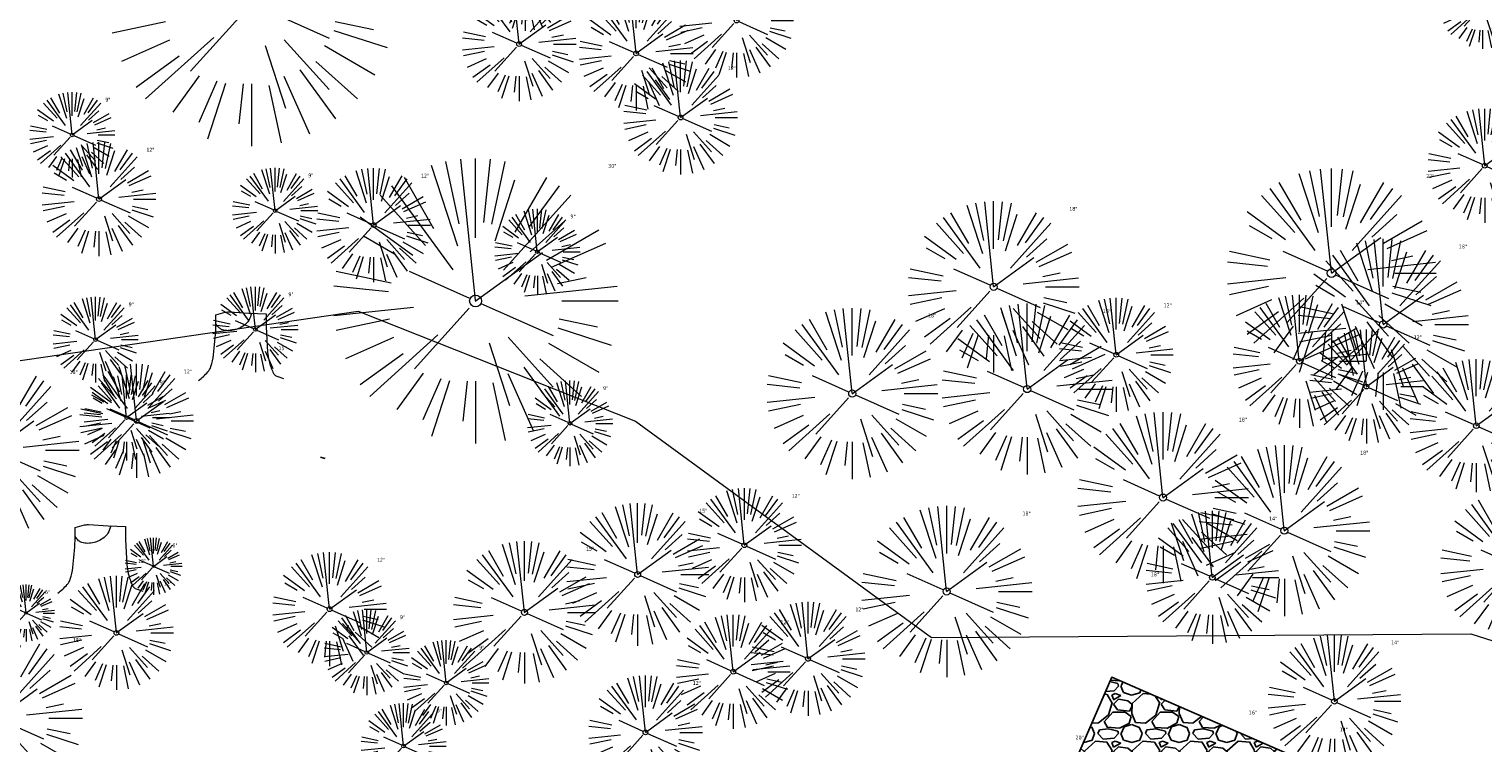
# Model space of a CAD drawing. Header units: feet. Extents: x 1133447 to 1140710, y 647622 to 649877.
# Tile 66 of 84: x 1134814 to 1134967, y 649304 to 649379. Entities that reach past the tile are written whole.
import ezdxf
from ezdxf.lldxf.tags import DXFTag

# ---------------------------------------------------------------- set-up
doc = ezdxf.new("R2010")
doc.units = ezdxf.units.FT
doc.header["$MEASUREMENT"] = 0
for name, color, linetype in [('C-CAMPSITE-PADS', 6, 'Continuous'), ('C-SWLK-GRVL-PATT', 8, 'Continuous'), ('G-XREF', 7, 'Continuous')]:
    doc.layers.add(name, color=color, linetype=linetype)
for name, color, linetype, lineweight in [('V-SITE-VEGE', 8, 'Continuous', 18), ('V-SITE-VEGE-TEXT', 8, 'Continuous', 18), ('V-UTIL-POWR-LINE-UNDR', 8, 'EXIST_PROP POWER UNDERGROUND LINE 1', 15)]:
    doc.layers.add(name, color=color, linetype=linetype, lineweight=lineweight)
doc.styles.add('SEI-Dim & Leader', font='tahoma.ttf')
doc.styles.get("Standard").update_dxf_attribs({"font": 'arial.ttf'})
tags = doc.linetypes.add('EXIST_PROP POWER UNDERGROUND LINE 1', pattern='A,1.5,-0.2,["P-UG",Standard,S=0.08,R=0,X=-0.1,Y=-0.04],-0.3', length=2).pattern_tags.tags
tags[6] = DXFTag(74, 10)

# ---------------------------------------------------------------- blocks, each defined once
blk = doc.blocks.new('V-SITE-VEGE-Coniferious Tree 2')
at = {"color": 0, "linetype": 'ByBlock'}
for p, q in [((-0.0626, 0.1926), (-0.1545, 0.4755)), ((-0.0575, 0.2704), (-0.104, 0.4891)), ((-0.0003, 0.0026), (-0.0523, 0.4973)), ((0, 0.2219), (0, 0.5)), ((0.0289, 0.2753), (0.0522, 0.4973)), ((0.0572, 0.2693), (0.1039, 0.4891)), ((-0.146, 0.2528), (-0.25, 0.433)), ((0.0685, 0.211), (0.1382, 0.4256)), ((0.1391, 0.2411), (0.25, 0.433)), ((-0.1757, 0.1951), (-0.3346, 0.3716)), ((-0.0791, 0.1089), (-0.2939, 0.4045)), ((0.0978, 0.1086), (0.3345, 0.3716)), ((0.1869, 0.2573), (0.2939, 0.4045)), ((-0.2201, 0.1599), (-0.4046, 0.2939)), ((0.192, 0.1729), (0.3116, 0.2806)), ((-0.2844, 0.1642), (-0.3931, 0.227)), ((0.2488, 0.1436), (0.433, 0.25)), ((-0.0009, -0.0007), (0.235, 0.1707)), ((0.2659, 0.1184), (0.4568, 0.2034)), ((-0.2961, 0.0629), (-0.4891, 0.1039)), ((-0.0199, 0.0089), (-0.2319, 0.1032)), ((-0.306, 0.0322), (-0.4973, 0.0523)), ((0.1731, 0.0182), (0.4972, 0.0523)), ((0.2873, 0.0611), (0.3885, 0.0826)), ((0.3025, 0), (0.5, 0)), ((-0.2183, -0.0229), (-0.4973, -0.0523)), ((-0.023, -0.0255), (-0.2138, -0.2374)), ((0.0185, -0.0083), (0.272, -0.1211)), ((-0.3022, -0.0642), (-0.4891, -0.1039)), ((0.2891, -0.094), (0.4755, -0.1545)), ((0.2936, -0.0624), (0.4274, -0.0908)), ((-0.2881, -0.1283), (-0.4568, -0.2034)), ((-0.132, -0.1189), (-0.3716, -0.3346)), ((0.0478, -0.1473), (0.1192, -0.3671)), ((0.1144, -0.1271), (0.2718, -0.3019)), ((0.2555, -0.1475), (0.433, -0.25)), ((-0.2545, -0.1849), (-0.4046, -0.2939)), ((0.2254, -0.2029), (0.3716, -0.3346)), ((-0.1843, -0.2536), (-0.2767, -0.3808)), ((0.1131, -0.2541), (0.2033, -0.4568)), ((0.1689, -0.2325), (0.2939, -0.4045)), ((-0.1214, -0.2725), (-0.1856, -0.4168)), ((-0.091, -0.2799), (-0.1545, -0.4755)), ((-0.0297, -0.2818), (-0.0443, -0.4216)), ((0, -0.2818), (0, -0.5)), ((0.061, -0.2873), (0.1039, -0.4891))]:
    blk.add_line(p, q, dxfattribs=at)
blk.add_circle((0, 0), 0.0208)
blk = doc.blocks.new('V-SITE-VEGE-Stump')
for points in [[(-0.1229, -0.0143, 0.052613), (-0.0986, 0.0077, 0.106195), (-0.0905, 0.0219, 0.044862), (-0.0837, 0.0527, 0.020074), (-0.0776, 0.1229, 0.011675), (-0.0773, 0.1364, 0.007866), (-0.0776, 0.1565)], [(-0.0776, 0.1565, -0.027668), (-0.0534, 0.1634, -0.067978), (-0.0432, 0.1643), (0.0086, 0.1616), (0.054, 0.1591)], [(0.0151, 0.1613, -0.082864), (0.0081, 0.142, -0.111324), (-0.0021, 0.1306, -0.039313), (-0.0159, 0.1223, -0.049197), (-0.028, 0.1177, -0.066002), (-0.0447, 0.1155, -0.070187), (-0.0604, 0.1177, -0.114859), (-0.0685, 0.1223, -0.075938), (-0.0773, 0.1332)], [(0.054, 0.1591, 0.004334), (0.0538, 0.1369, 0.008344), (0.054, 0.1254), (0.0561, 0.0762, 0.046252), (0.0624, 0.0317, 0.069625), (0.0733, 0.0038, 0.149725), (0.0794, -0.002, 0.058523), (0.0992, -0.0091)]]:
    blk.add_lwpolyline(points, format="xyb")
blk = doc.blocks.new('C_XBASE-PACTOLA_02403811')
at = {"layer": 'V-UTIL-POWR-LINE-UNDR', "flags": 128}
blk.add_lwpolyline([(1134480.13, 648231.49), (1134495, 648496.17), (1134496.35, 648566.44), (1134464.63, 648641.53), (1134459.68, 648691.6), (1134473.79, 648747.28), (1134487.67, 648772.88), (1134492.62, 648802.57), (1134496.09, 648841.02), (1134500.8, 648860.32), (1134494.59, 648928.38), (1134495.61, 649027.12), (1134495.96, 649106.74), (1134599.22, 649131.5), (1134637.55, 649168.54), (1134656.34, 649214.88), (1134694.64, 649279.09), (1134746.48, 649319.73), (1134803.11, 649342.85), (1134848.62, 649349.48), (1134877.8, 649337.9), (1134908.97, 649315.13), (1134965.72, 649315.53), (1135021.66, 649297.83), (1135074.57, 649267.3), (1135109.81, 649210.95), (1135119.86, 649164.36), (1135144.6, 649102.15)], dxfattribs=at)
at = {"layer": 'V-SITE-VEGE'}
for name, p, xscale, yscale, zscale in [('V-SITE-VEGE-Coniferious Tree 2', (1134837.39, 649381.85), 29.99963760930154, 29.99963760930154, 29.99963760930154), ('V-SITE-VEGE-Coniferious Tree 2', (1134866.2, 649383.49), 8.999891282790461, 8.999891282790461, 8.999891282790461), ('V-SITE-VEGE-Coniferious Tree 2', (1134966.96, 649381.6), 8.999891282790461, 8.999891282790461, 8.999891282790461), ('V-SITE-VEGE-Coniferious Tree 2', (1134818.51, 649368.03), 8.999891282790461, 8.999891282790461, 8.999891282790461), ('V-SITE-VEGE-Coniferious Tree 2', (1134860.97, 649350.55), 29.99963760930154, 29.99963760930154, 29.99963760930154), ('V-SITE-VEGE-Coniferious Tree 2', (1134839.87, 649360.06), 8.999891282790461, 8.999891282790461, 8.999891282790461), ('V-SITE-VEGE-Coniferious Tree 2', (1134951.07, 649353.48), 21.99973424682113, 21.99973424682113, 21.99973424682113), ('V-SITE-VEGE-Coniferious Tree 2', (1134915.5, 649352.04), 17.99978256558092, 17.99978256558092, 17.99978256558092), ('V-SITE-VEGE-Coniferious Tree 2', (1134867.47, 649355.74), 8.999891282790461, 8.999891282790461, 8.999891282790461), ('V-SITE-VEGE-Coniferious Tree 2', (1134956.5, 649348.08), 17.99978256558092, 17.99978256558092, 17.99978256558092), ('V-SITE-VEGE-Coniferious Tree 2', (1134837.79, 649347.55), 8.999891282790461, 8.999891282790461, 8.999891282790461), ('V-SITE-VEGE-Coniferious Tree 2', (1134820.97, 649346.49), 8.999891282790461, 8.999891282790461, 8.999891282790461), ('V-SITE-VEGE-Coniferious Tree 2', (1134900.62, 649340.81), 17.99978256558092, 17.99978256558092, 17.99978256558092), ('V-SITE-VEGE-Coniferious Tree 2', (1134919.03, 649341.28), 17.99978256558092, 17.99978256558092, 17.99978256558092), ('V-SITE-VEGE-Coniferious Tree 2', (1134947.68, 649344.21), 13.99983088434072, 13.99983088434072, 13.99983088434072), ('V-SITE-VEGE-Stump', (1134836.76, 649342.77), 40.31522404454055, 40.31522404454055, 40.31522404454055), ('V-SITE-VEGE-Coniferious Tree 2', (1134810.25, 649334.85), 17.99978256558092, 17.99978256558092, 17.99978256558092), ('V-SITE-VEGE-Coniferious Tree 2', (1134966.3, 649337.42), 13.99983088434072, 13.99983088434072, 13.99983088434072), ('V-SITE-VEGE-Coniferious Tree 2', (1134824.24, 649338.28), 8.999891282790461, 8.999891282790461, 8.999891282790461), ('V-SITE-VEGE-Coniferious Tree 2', (1134870.9, 649337.67), 8.999891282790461, 8.999891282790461, 8.999891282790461), ('V-SITE-VEGE-Coniferious Tree 2', (1134933.33, 649329.86), 17.99978256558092, 17.99978256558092, 17.99978256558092), ('V-SITE-VEGE-Coniferious Tree 2', (1134946.1, 649326.38), 17.99978256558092, 17.99978256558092, 17.99978256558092), ('V-SITE-VEGE-Coniferious Tree 2', (1134878.03, 649321.77), 14.99981880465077, 14.99981880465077, 14.99981880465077), ('V-SITE-VEGE-Coniferious Tree 2', (1134910.56, 649319.98), 17.99978256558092, 17.99978256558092, 17.99978256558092), ('V-SITE-VEGE-Coniferious Tree 2', (1134938.52, 649321.46), 13.99983088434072, 13.99983088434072, 13.99983088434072), ('V-SITE-VEGE-Stump', (1134821.95, 649320.39), 40.31522404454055, 40.31522404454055, 40.31522404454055), ('V-SITE-VEGE-Coniferious Tree 2', (1134866.11, 649317.78), 14.99981880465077, 14.99981880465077, 14.99981880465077), ('V-SITE-VEGE-Coniferious Tree 2', (1134849.52, 649313.56), 8.999891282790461, 8.999891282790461, 8.999891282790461), ('V-SITE-VEGE-Coniferious Tree 2', (1134810.59, 649306.66), 17.99978256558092, 17.99978256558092, 17.99978256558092), ('V-SITE-VEGE-Coniferious Tree 2', (1134857.88, 649310.36), 8.999891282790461, 8.999891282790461, 8.999891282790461), ('V-SITE-VEGE-Coniferious Tree 2', (1134951.37, 649308.42), 13.99983088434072, 13.99983088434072, 13.99983088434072), ('V-SITE-VEGE-Coniferious Tree 2', (1134853.39, 649303.71), 8.999891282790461, 8.999891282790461, 8.999891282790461)]:
    blk.add_blockref(name, p, dxfattribs=dict(at, xscale=xscale, yscale=yscale, zscale=zscale))
at = {"layer": 'V-SITE-VEGE', "rotation": 8.537736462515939e-07}
for p, xscale, yscale, zscale in [((1134888.44, 649380.06), 11.99985504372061, 11.99985504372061, 11.99985504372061), ((1134865.55, 649377.58), 11.99985504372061, 11.99985504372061, 11.99985504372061), ((1134877.86, 649376.6), 11.99985504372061, 11.99985504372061, 11.99985504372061), ((1134882.55, 649369.86), 11.99985504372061, 11.99985504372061, 11.99985504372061), ((1134967.19, 649364.79), 11.99985504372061, 11.99985504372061, 11.99985504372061), ((1134821.33, 649361.27), 11.99985504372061, 11.99985504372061, 11.99985504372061), ((1134850.24, 649358.54), 11.99985504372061, 11.99985504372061, 11.99985504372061), ((1134928.41, 649344.89), 11.99985504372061, 11.99985504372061, 11.99985504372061), ((1134954.74, 649341.54), 11.99985504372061, 11.99985504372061, 11.99985504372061), ((1134825.29, 649337.93), 11.99985504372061, 11.99985504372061, 11.99985504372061), ((1134889.26, 649324.85), 11.99985504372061, 11.99985504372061, 11.99985504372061), ((1134970.52, 649322.66), 15.99980672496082, 15.99980672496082, 15.99980672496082), ((1134827.07, 649322.63), 5.999927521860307, 5.999927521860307, 5.999927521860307), ((1134845.6, 649318.12), 11.99985504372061, 11.99985504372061, 11.99985504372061), ((1134813.65, 649317.71), 5.999927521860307, 5.999927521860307, 5.999927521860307), ((1134823.16, 649315.62), 11.99985504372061, 11.99985504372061, 11.99985504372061), ((1134895.96, 649312.89), 11.99985504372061, 11.99985504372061, 11.99985504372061), ((1134888.09, 649311.54), 11.99985504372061, 11.99985504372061, 11.99985504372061), ((1134878.85, 649305.15), 11.99985504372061, 11.99985504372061, 11.99985504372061)]:
    blk.add_blockref('V-SITE-VEGE-Coniferious Tree 2', p, dxfattribs=dict(at, xscale=xscale, yscale=yscale, zscale=zscale))
at = {"layer": 'V-SITE-VEGE-TEXT', "char_height": 0.4, "attachment_point": 7, "style": 'SEI-Dim & Leader'}
for s, insert in [('12"', (1134887.53, 649374.86)), ('9"', (1134822, 649371.53)), ('12"', (1134826.32, 649366.27)), ('30"', (1134874.93, 649364.55)), ('9"', (1134843.36, 649363.56)), ('12"', (1134855.22, 649363.54)), ('22"', (1134961.04, 649363.48)), ('18"', (1134923.47, 649360.04)), ('9"', (1134870.96, 649359.24)), ('18"', (1134964.47, 649356.08)), ('9"', (1134841.27, 649351.05)), ('9"', (1134824.46, 649349.99)), ('18"', (1134927, 649349.28)), ('12"', (1134933.39, 649349.89)), ('14"', (1134953.66, 649350.21)), ('18"', (1134908.59, 649348.81)), ('12"', (1134959.72, 649346.54)), ('15"', (1134840.23, 649345.37)), ('18"', (1134818.23, 649342.85)), ('9"', (1134827.73, 649341.78)), ('12"', (1134830.27, 649342.93)), ('9"', (1134874.39, 649341.17)), ('18"', (1134941.31, 649337.86)), ('18"', (1134954.08, 649334.38)), ('12"', (1134894.24, 649329.85)), ('15"', (1134884.51, 649328.27)), ('18"', (1134918.54, 649327.98)), ('14"', (1134944.5, 649327.46)), ('6"', (1134829.06, 649324.63)), ('15"', (1134872.59, 649324.28)), ('12"', (1134825.43, 649322.99)), ('12"', (1134850.59, 649323.12)), ('12"', (1134828.14, 649320.62)), ('18"', (1134932.05, 649321.57)), ('6"', (1134815.64, 649319.71)), ('12"', (1134900.95, 649317.89)), ('9"', (1134853.01, 649317.06)), ('12"', (1134893.07, 649316.54)), ('18"', (1134818.57, 649314.66)), ('14"', (1134957.35, 649314.42)), ('9"', (1134861.36, 649313.86)), ('12"', (1134883.83, 649310.15)), ('9"', (1134856.88, 649307.21)), ('16"', (1134942.37, 649307.03)), ('14"', (1134951.93, 649305.26)), ('20"', (1134924.13, 649304.4))]:
    blk.add_mtext(s, dxfattribs=dict(at, insert=insert))
blk = doc.blocks.new('C_PBASE-PACTOLA_02403811')
at = {"layer": 'C-CAMPSITE-PADS'}
blk.add_line((1134847.55, 649316.42), (1134847.43, 649315.94), dxfattribs=at)
for points in [[(1134845.12, 649333.99), (1134844.63, 649334.11)], [(1134921.55, 649296.27), (1134927.93, 649310.95), (1134964.61, 649295.01), (1134958.24, 649280.33)]]:
    blk.add_lwpolyline(points, dxfattribs=at)
blk = doc.blocks.new('C_PHTCH-PACTOLA_02403811')
at = {"layer": 'C-SWLK-GRVL-PATT'}
h = blk.add_hatch(dxfattribs=at)
h.set_pattern_fill('GRAVEL', color=256, scale=5)
h.set_pattern_definition([(228.012787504, (3.6, 5), (-40, -45), [0.67268, -66.595440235]), (184.969740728, (3.15, 4.5), (60, 5), [1.15434, -114.279623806]), (132.510447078, (2, 4.4), (50, -55), [0.81394, -80.58016298]), (267.273689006, (0.05, 3.15), (5, 100), [1.05119, -104.067790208]), (292.833654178, (0, 2.1), (-25, 60), [1.030775, -102.04686564]), (357.273689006, (0.4, 1.15), (-100, 5), [1.05119, -104.067790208]), (37.694240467, (1.45, 1.1), (-65, -50), [1.390145, -137.624242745]), (72.255328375, (2.55, 1.95), (35, 110), [1.31244, -129.931607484]), (121.429565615, (2.95, 3.2), (-40, 65), [1.05475, -104.420365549]), (175.23635831, (2.4, 4.1), (55, -5), [1.20416, -59.003812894]), (222.397437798, (1.2, 4.2), (-60, -55), [1.55724, -154.166875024]), (138.814074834, (5, 3.1), (-35, 30), [0.531505, -52.619224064]), (171.46923439, (4.6, 3.45), (65, -10), [1.011185, -100.10755708]), (225, (3.6, 3.6), (-6e-16, -5), [0.707105, -6.363962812]), (203.198590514, (3.25, 4.2), (25, 10), [0.38079, -37.69807553]), (291.80140949, (2.9, 4.05), (-5, 15), [0.538515, -26.387309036]), (30.96375653, (3.1, 3.55), (15, 10), [0.874645, -28.280114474]), (161.56505118, (3.85, 4), (10, -5), [0.632455, -15.1789333]), (16.389540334, (0, 4.05), (50, 15), [0.886, -87.714225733]), (70.346175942, (0.85, 4.3), (-20.00000000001, -55.00000000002), [0.743305, -73.587038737]), (293.198590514, (3.85, 5), (-10, 25), [0.761575, -37.31729053]), (343.610459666, (4.15, 4.3), (-50, 15), [0.886, -87.714225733]), (339.44395478, (0, 0.95), (-25, 10), [0.8544, -41.865618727]), (294.77514057, (0.8, 0.65), (-25, 55), [0.71589, -70.873215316]), (66.801409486, (3.9, 0), (10, 25), [0.761575, -37.31729053]), (17.354024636, (4.2, 0.7), (-65, -20), [0.838155, -82.977118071]), (69.44395478, (1.45, 0), (-10, -25), [0.4272, -42.292818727]), (101.30993247, (3.6, 0), (-5, 20), [0.25495, -25.240147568]), (165.96375653, (3.55, 0.25), (15, -5), [1.030775, -19.584753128]), (186.009005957, (2.55, 0.5), (50, 5), [0.95525, -94.569615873]), (303.69006753, (3.1, 3.1), (-5, 10), [0.72111, -17.306646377]), (353.157226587, (3.5, 2.5), (85, -10), [1.25897, -124.63781312]), (60.9453959, (4.75, 2.35), (-20, -35), [0.51478, -50.963370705]), (90, (5, 2.8), (-5, 5), [0.3, -4.7]), (120.256437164, (2.45, 0.65), (20, -35), [0.69462, -68.767599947]), (48.012787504, (2.1, 1.25), (40, 45), [1.34536, -65.922760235]), (0, (3, 2.25), (5, 5), [1.3, -3.7]), (325.30484647, (4.3, 2.25), (50, -35), [0.79057, -78.266371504]), (254.0546041, (4.95, 1.8), (-5, -20), [0.72801, -35.672539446]), (207.645975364, (4.75, 1.1), (-95, -50), [1.185325, -117.347370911]), (175.42607874, (3.7, 0.55), (-65, 5), [1.253995, -124.14536704])])
h.paths.add_polyline_path([(1134921.55, 649296.27), (1134927.93, 649310.95), (1134964.61, 649295.01), (1134958.24, 649280.33)])

msp = doc.modelspace()

# ---------------------------------------------------------------- block references
at = {"layer": 'G-XREF'}
msp.add_blockref('C_XBASE-PACTOLA_02403811', (0, 0), dxfattribs=at)

# ---------------------------------------------------------------- next in the draw order: block references
for name in ['C_PBASE-PACTOLA_02403811', 'C_PHTCH-PACTOLA_02403811']:
    msp.add_blockref(name, (0, 0), dxfattribs=at)

doc.saveas('drawing.dxf')
